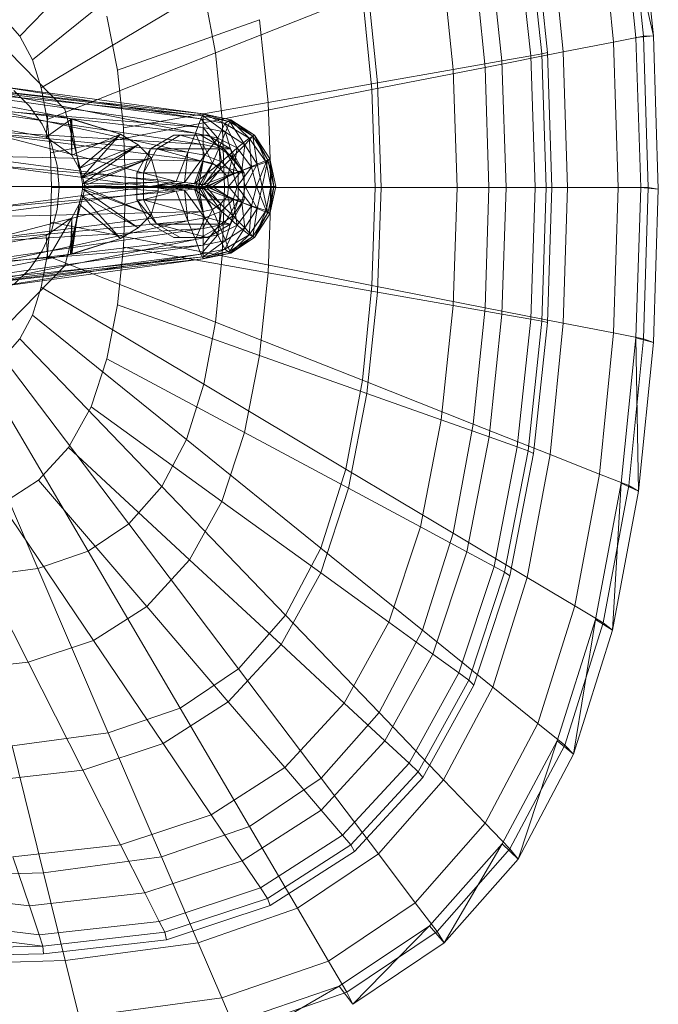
# Model space of a CAD drawing. Header units: metres. Extents: x 397.7 to 427.5, y 12.7 to 28.4.
# Tile 31 of 72: x 404.6 to 404.732, y 26.368 to 26.572. Entities that reach past the tile are written whole.
import ezdxf

# ---------------------------------------------------------------- set-up
doc = ezdxf.new("R2010")
doc.units = ezdxf.units.M
doc.layers.add('02_MOBILIARIO', color=7, linetype='Continuous', lineweight=18)
doc.layers.add('A-DETL-____-MBND', color=7, linetype='Continuous', lineweight=18)

# ---------------------------------------------------------------- blocks, each defined once
blk = doc.blocks.new('Family - Rentamans P3-156598-06_CLI_AIGUA_P3')
at = {"layer": 'A-DETL-____-MBND', "color": 253, "true_color": 0xaaaaaa}
for p, q in [((0.26398, 0.21415), (0.26089, 0.24493)), ((0.16218, 0.24466), (0.13282, 0.21409)), ((0.26035, 0.21386), (0.2573, 0.24402)), ((0.26398, 0.21415), (0.2573, 0.24402)), ((0.26192, 0.2141), (0.25887, 0.24449)), ((0.25575, 0.21289), (0.25282, 0.2421)), ((0.23806, 0.23729), (0.24088, 0.21045)), ((0.23919, 0.23784), (0.24205, 0.21072)), ((0.24532, 0.21083), (0.24258, 0.23805)), ((0.16731, 0.23496), (0.13541, 0.20918)), ((0.2358, 0.23649), (0.23859, 0.21004)), ((0.22995, 0.23441), (0.23263, 0.20898)), ((0.22004, 0.23089), (0.22254, 0.20719)), ((0.22913, 0.20764), (0.2267, 0.23178)), ((0.20468, 0.22542), (0.20689, 0.20442)), ((0.17092, 0.2235), (0.13724, 0.20338)), ((0.17092, 0.2235), (0.1733, 0.21066)), ((0.20373, 0.22269), (0.1733, 0.21066)), ((0.20373, 0.22269), (0.2057, 0.20303)), ((0.15084, 0.21822), (0.15302, 0.20705)), ((0.12937, 0.21801), (0.13282, 0.21409)), ((0.15302, 0.20705), (0.18245, 0.21752)), ((0.18245, 0.21752), (0.18425, 0.2004)), ((0.26398, 0.21415), (0.26035, 0.21386)), ((0.26192, 0.2141), (0.26398, 0.21415)), ((0.265, 0.1824), (0.26398, 0.21415)), ((0.13282, 0.21409), (0.13541, 0.20918)), ((0.24532, 0.21083), (0.25575, 0.21289)), ((0.25576, 0.21288), (0.26192, 0.2141)), ((0.25672, 0.18276), (0.25576, 0.21288)), ((0.26136, 0.18276), (0.26035, 0.21386)), ((0.26293, 0.18276), (0.26192, 0.2141)), ((0.13052, 0.21088), (0.1421, 0.19899)), ((0.1421, 0.19899), (0.13052, 0.21088)), ((0.1733, 0.21066), (0.13844, 0.19688)), ((0.1733, 0.21066), (0.17468, 0.19692)), ((0.22913, 0.20764), (0.24532, 0.21083)), ((0.23859, 0.21004), (0.24088, 0.21045)), ((0.24088, 0.21045), (0.24205, 0.21072)), ((0.24088, 0.21045), (0.24181, 0.18276)), ((0.24205, 0.21072), (0.24299, 0.18276)), ((0.24622, 0.18276), (0.24532, 0.21083)), ((0.13541, 0.20918), (0.13724, 0.20338)), ((0.22254, 0.20719), (0.23263, 0.20898)), ((0.23263, 0.20898), (0.23859, 0.21004)), ((0.23263, 0.20898), (0.23351, 0.18276)), ((0.23859, 0.21004), (0.2395, 0.18276)), ((0.08657, 0.20799), (0.13857, 0.19799)), ((0.08657, 0.20799), (0.13857, 0.19799)), ((0.15302, 0.20705), (0.15427, 0.19509)), ((0.2057, 0.20303), (0.22913, 0.20764)), ((0.20689, 0.20442), (0.22254, 0.20719)), ((0.22254, 0.20719), (0.22336, 0.18276)), ((0.22993, 0.18276), (0.22913, 0.20764)), ((0.11077, 0.20469), (0.17077, 0.19759)), ((0.11077, 0.20469), (0.17077, 0.19799)), ((0.17077, 0.19799), (0.11077, 0.20469)), ((0.12677, 0.20399), (0.17077, 0.19799)), ((0.12677, 0.20399), (0.17027, 0.19699)), ((0.18425, 0.2004), (0.20689, 0.20442)), ((0.20689, 0.20442), (0.20762, 0.18276)), ((0.13827, 0.19319), (0.08227, 0.20349)), ((0.13827, 0.19319), (0.08227, 0.20349)), ((0.11377, 0.20329), (0.17077, 0.19519)), ((0.17077, 0.19759), (0.11377, 0.20329)), ((0.12677, 0.20259), (0.17027, 0.19699)), ((0.16917, 0.19399), (0.12677, 0.20259)), ((0.13157, 0.20287), (0.13481, 0.19963)), ((0.13157, 0.20287), (0.13481, 0.19963)), ((0.13724, 0.20338), (0.13844, 0.19688)), ((0.2057, 0.20303), (0.17468, 0.19693)), ((0.2057, 0.20303), (0.20635, 0.18276)), ((0.18425, 0.2004), (0.15428, 0.19509)), ((0.18425, 0.2004), (0.18485, 0.18276)), ((0.11777, 0.19949), (0.17077, 0.19169)), ((0.11777, 0.19949), (0.17077, 0.19519)), ((0.12677, 0.19899), (0.16917, 0.19399)), ((0.16757, 0.19009), (0.12677, 0.19899)), ((0.13481, 0.19963), (0.13743, 0.19588)), ((0.13481, 0.19963), (0.13743, 0.19588)), ((0.13857, 0.19799), (0.13827, 0.19319)), ((0.14327, 0.19699), (0.13857, 0.19799)), ((0.13857, 0.19799), (0.14357, 0.19699)), ((0.14327, 0.19699), (0.13857, 0.19799)), ((0.1421, 0.19899), (0.14634, 0.18276)), ((0.14634, 0.18276), (0.1421, 0.19899)), ((0.17027, 0.19699), (0.17077, 0.19799)), ((0.17077, 0.19799), (0.17077, 0.19759)), ((0.17077, 0.19799), (0.17627, 0.19639)), ((0.17077, 0.19799), (0.17637, 0.19679)), ((0.17637, 0.19679), (0.17077, 0.19799)), ((0.17077, 0.19799), (0.17647, 0.19679)), ((0.17527, 0.19599), (0.17077, 0.19799)), ((0.13743, 0.19588), (0.13937, 0.19174)), ((0.13743, 0.19588), (0.13937, 0.19174)), ((0.14357, 0.19699), (0.13827, 0.19319)), ((0.13844, 0.19688), (0.13914, 0.18993)), ((0.17468, 0.19692), (0.13914, 0.18993)), ((0.14327, 0.19699), (0.14357, 0.19699)), ((0.15367, 0.19379), (0.14327, 0.19699)), ((0.14507, 0.18669), (0.14327, 0.19699)), ((0.14357, 0.18949), (0.14327, 0.19699)), ((0.15367, 0.19379), (0.14357, 0.19699)), ((0.14357, 0.19699), (0.15367, 0.19379)), ((0.14357, 0.19699), (0.14357, 0.18949)), ((0.16917, 0.19399), (0.17027, 0.19699)), ((0.17027, 0.19699), (0.17527, 0.19599)), ((0.17027, 0.19699), (0.17377, 0.19299)), ((0.17077, 0.19759), (0.17077, 0.19519)), ((0.17077, 0.19759), (0.17537, 0.19419)), ((0.17627, 0.19639), (0.17077, 0.19759)), ((0.17377, 0.19299), (0.17527, 0.19599)), ((0.17468, 0.19692), (0.17514, 0.18276)), ((0.17527, 0.19599), (0.17637, 0.19679)), ((0.17527, 0.19599), (0.18027, 0.19299)), ((0.17777, 0.19099), (0.17527, 0.19599)), ((0.17627, 0.19639), (0.17537, 0.19419)), ((0.17647, 0.19679), (0.17627, 0.19639)), ((0.17627, 0.19639), (0.17937, 0.19159)), ((0.18107, 0.19339), (0.17627, 0.19639)), ((0.17637, 0.19679), (0.17647, 0.19679)), ((0.17637, 0.19679), (0.18137, 0.19359)), ((0.18027, 0.19299), (0.17637, 0.19679)), ((0.17647, 0.19679), (0.18107, 0.19339)), ((0.18137, 0.19359), (0.17647, 0.19679)), ((0.17647, 0.19679), (0.18137, 0.19359)), ((0.17077, 0.19169), (0.11947, 0.19479)), ((0.11947, 0.19479), (0.17077, 0.18819)), ((0.12677, 0.19399), (0.16757, 0.19009)), ((0.16517, 0.18399), (0.12677, 0.19399)), ((0.15367, 0.19379), (0.14357, 0.18949)), ((0.15367, 0.19379), (0.14507, 0.18669)), ((0.14507, 0.18669), (0.15367, 0.19379)), ((0.14557, 0.18479), (0.15367, 0.19379)), ((0.15367, 0.19379), (0.15727, 0.19159)), ((0.15727, 0.19159), (0.15367, 0.19379)), ((0.15428, 0.19509), (0.15469, 0.18276)), ((0.16757, 0.19009), (0.16917, 0.19399)), ((0.16917, 0.19399), (0.17377, 0.19299)), ((0.17107, 0.18949), (0.16917, 0.19399)), ((0.17077, 0.19519), (0.17077, 0.19169)), ((0.17077, 0.19519), (0.17407, 0.19099)), ((0.17077, 0.19519), (0.17537, 0.19419)), ((0.17537, 0.19419), (0.17407, 0.19099)), ((0.17537, 0.19419), (0.17687, 0.18909)), ((0.17537, 0.19419), (0.17937, 0.19159)), ((0.13827, 0.19319), (0.14357, 0.18949)), ((0.13827, 0.19319), (0.14357, 0.18949)), ((0.13937, 0.19174), (0.14055, 0.18732)), ((0.13937, 0.19174), (0.14055, 0.18732)), ((0.16465, 0.19359), (0.15986, 0.19079)), ((0.16119, 0.19079), (0.16599, 0.19359)), ((0.16599, 0.19359), (0.16465, 0.19359)), ((0.17028, 0.19359), (0.16465, 0.19359)), ((0.17644, 0.19079), (0.16599, 0.19359)), ((0.16599, 0.19359), (0.17163, 0.19359)), ((0.17163, 0.19359), (0.17028, 0.19359)), ((0.17509, 0.19079), (0.17028, 0.19359)), ((0.17107, 0.18949), (0.17377, 0.19299)), ((0.17644, 0.19079), (0.17163, 0.19359)), ((0.17377, 0.19299), (0.17777, 0.19099)), ((0.17377, 0.19299), (0.17457, 0.18809)), ((0.17777, 0.19099), (0.18027, 0.19299)), ((0.18107, 0.19339), (0.17937, 0.19159)), ((0.18027, 0.19299), (0.18137, 0.19359)), ((0.18027, 0.19299), (0.18377, 0.18799)), ((0.18077, 0.18699), (0.18027, 0.19299)), ((0.18137, 0.19359), (0.18107, 0.19339)), ((0.18107, 0.19339), (0.18197, 0.18759)), ((0.18417, 0.18849), (0.18107, 0.19339)), ((0.18137, 0.19359), (0.18417, 0.18849)), ((0.18137, 0.19359), (0.18457, 0.18869)), ((0.18457, 0.18869), (0.18137, 0.19359)), ((0.18377, 0.18799), (0.18137, 0.19359)), ((0.13914, 0.18993), (0.13937, 0.18276)), ((0.15727, 0.19159), (0.14507, 0.18669)), ((0.15727, 0.19159), (0.14557, 0.18479)), ((0.14557, 0.18479), (0.15727, 0.19159)), ((0.14577, 0.18349), (0.15727, 0.19159)), ((0.15986, 0.19079), (0.15705, 0.18579)), ((0.15727, 0.19159), (0.15997, 0.18889)), ((0.15997, 0.18889), (0.15727, 0.19159)), ((0.15986, 0.19079), (0.15837, 0.18579)), ((0.15837, 0.18579), (0.16119, 0.19079)), ((0.15986, 0.19079), (0.16119, 0.19079)), ((0.16119, 0.19079), (0.17644, 0.19079)), ((0.17925, 0.18579), (0.16119, 0.19079)), ((0.16517, 0.18399), (0.16757, 0.19009)), ((0.16687, 0.18379), (0.16757, 0.19009)), ((0.16757, 0.19009), (0.17107, 0.18949)), ((0.17077, 0.19169), (0.17077, 0.18819)), ((0.17407, 0.19099), (0.17077, 0.19169)), ((0.17077, 0.19169), (0.17267, 0.18779)), ((0.17407, 0.19099), (0.17267, 0.18779)), ((0.17687, 0.18909), (0.17407, 0.19099)), ((0.17407, 0.19099), (0.17437, 0.18659)), ((0.17457, 0.18809), (0.17777, 0.19099)), ((0.17644, 0.19079), (0.17509, 0.19079)), ((0.17925, 0.18579), (0.17509, 0.19079)), ((0.178, 0.18579), (0.17509, 0.19079)), ((0.17925, 0.18579), (0.17644, 0.19079)), ((0.17937, 0.19159), (0.17687, 0.18909)), ((0.17697, 0.18569), (0.17777, 0.19099)), ((0.17777, 0.19099), (0.18077, 0.18699)), ((0.17937, 0.19159), (0.17877, 0.18629)), ((0.17937, 0.19159), (0.18197, 0.18759)), ((0.17077, 0.18819), (0.12097, 0.18939)), ((0.12097, 0.18939), (0.16927, 0.18299)), ((0.14357, 0.18949), (0.14507, 0.18669)), ((0.14357, 0.18949), (0.14507, 0.18669)), ((0.15997, 0.18889), (0.14557, 0.18479)), ((0.15997, 0.18889), (0.14577, 0.18349)), ((0.14577, 0.18299), (0.15997, 0.18889)), ((0.14577, 0.18349), (0.15997, 0.18889)), ((0.15997, 0.18889), (0.16147, 0.18389)), ((0.16147, 0.18389), (0.15997, 0.18889)), ((0.16687, 0.18379), (0.17107, 0.18949)), ((0.16897, 0.18359), (0.17107, 0.18949)), ((0.16897, 0.18359), (0.17457, 0.18809)), ((0.17077, 0.18819), (0.16927, 0.18299)), ((0.17077, 0.18819), (0.16977, 0.18299)), ((0.17267, 0.18779), (0.16977, 0.18299)), ((0.17267, 0.18779), (0.17037, 0.18299)), ((0.17267, 0.18779), (0.17077, 0.18819)), ((0.17457, 0.18809), (0.17097, 0.18339)), ((0.17107, 0.18949), (0.17457, 0.18809)), ((0.17437, 0.18659), (0.17267, 0.18779)), ((0.17687, 0.18909), (0.17437, 0.18659)), ((0.17457, 0.18809), (0.17697, 0.18569)), ((0.17687, 0.18909), (0.17577, 0.18499)), ((0.17877, 0.18629), (0.17687, 0.18909)), ((0.18077, 0.18699), (0.18377, 0.18799)), ((0.18177, 0.18299), (0.18377, 0.18799)), ((0.18417, 0.18849), (0.18197, 0.18759)), ((0.18417, 0.18849), (0.18297, 0.18299)), ((0.18377, 0.18799), (0.18457, 0.18869)), ((0.18377, 0.18799), (0.18477, 0.18299)), ((0.18457, 0.18869), (0.18417, 0.18849)), ((0.18537, 0.18299), (0.18417, 0.18849)), ((0.18457, 0.18869), (0.18577, 0.18299)), ((0.18577, 0.18299), (0.18457, 0.18869)), ((0.18457, 0.18869), (0.18537, 0.18299)), ((0.18457, 0.18869), (0.18477, 0.18299)), ((0.12677, 0.18739), (0.16517, 0.18399)), ((0.15977, 0.18299), (0.12677, 0.18739)), ((0.14055, 0.18732), (0.14095, 0.18276)), ((0.14055, 0.18732), (0.14095, 0.18276)), ((0.14507, 0.18669), (0.14557, 0.18479)), ((0.14507, 0.18669), (0.14557, 0.18479)), ((0.15705, 0.18579), (0.15837, 0.18579)), ((0.15705, 0.18579), (0.15705, 0.18019)), ((0.15837, 0.18579), (0.17925, 0.18579)), ((0.15837, 0.18019), (0.15837, 0.18579)), ((0.17437, 0.18659), (0.17037, 0.18299)), ((0.17097, 0.18339), (0.17697, 0.18569)), ((0.17437, 0.18659), (0.17137, 0.18299)), ((0.17177, 0.18299), (0.17697, 0.18569)), ((0.17577, 0.18499), (0.17437, 0.18659)), ((0.17877, 0.18629), (0.17577, 0.18499)), ((0.17877, 0.18629), (0.17597, 0.18299)), ((0.17697, 0.18569), (0.18077, 0.18699)), ((0.17697, 0.18569), (0.17777, 0.18299)), ((0.17777, 0.18299), (0.18077, 0.18699)), ((0.178, 0.18019), (0.178, 0.18579)), ((0.178, 0.18579), (0.17925, 0.18579)), ((0.18197, 0.18759), (0.17877, 0.18629)), ((0.17947, 0.18299), (0.17877, 0.18629)), ((0.17925, 0.18019), (0.17925, 0.18579)), ((0.18197, 0.18759), (0.17947, 0.18299)), ((0.18077, 0.18699), (0.18177, 0.18299)), ((0.18197, 0.18759), (0.18297, 0.18299)), ((0.14557, 0.18479), (0.14577, 0.18349)), ((0.14557, 0.18479), (0.14577, 0.18349)), ((0.16147, 0.18389), (0.14577, 0.18349)), ((0.14577, 0.18299), (0.16147, 0.18389)), ((0.15977, 0.18299), (0.16517, 0.18399)), ((0.16077, 0.18299), (0.16517, 0.18399)), ((0.16077, 0.18299), (0.16687, 0.18379)), ((0.16147, 0.18209), (0.16147, 0.18389)), ((0.16147, 0.18389), (0.16147, 0.18209)), ((0.16377, 0.18299), (0.16687, 0.18379)), ((0.16377, 0.18299), (0.16897, 0.18359)), ((0.16477, 0.18299), (0.16897, 0.18359)), ((0.16517, 0.18399), (0.16687, 0.18379)), ((0.16687, 0.18379), (0.16897, 0.18359)), ((0.16897, 0.18359), (0.17097, 0.18339)), ((0.17577, 0.18499), (0.17137, 0.18299)), ((0.17577, 0.18499), (0.17267, 0.18299)), ((0.17597, 0.18299), (0.17577, 0.18499)), ((0.16927, 0.18299), (0.12097, 0.17659)), ((0.16927, 0.18299), (0.12177, 0.18299)), ((0.12677, 0.17859), (0.15977, 0.18299)), ((0.12677, 0.17859), (0.16517, 0.18199)), ((0.12677, 0.17199), (0.16517, 0.18199)), ((0.12687, 0.18299), (0.15977, 0.18299)), ((0.13937, 0.18276), (0.13914, 0.17559)), ((0.17514, 0.18276), (0.13937, 0.18276)), ((0.14095, 0.18276), (0.14055, 0.1782)), ((0.14095, 0.18276), (0.14055, 0.1782)), ((0.14634, 0.18276), (0.1421, 0.16652)), ((0.1421, 0.16652), (0.14634, 0.18276)), ((0.14557, 0.18119), (0.14577, 0.18249)), ((0.14577, 0.18249), (0.14557, 0.18119)), ((0.14577, 0.18349), (0.14577, 0.18299)), ((0.14577, 0.18349), (0.14577, 0.18299)), ((0.14577, 0.18299), (0.16147, 0.18209)), ((0.16147, 0.18209), (0.14577, 0.18299)), ((0.14577, 0.18249), (0.14577, 0.18299)), ((0.14577, 0.18299), (0.14577, 0.18249)), ((0.14577, 0.18299), (0.15997, 0.17709)), ((0.15997, 0.17709), (0.14577, 0.18299)), ((0.15997, 0.17709), (0.14577, 0.18249)), ((0.14577, 0.18249), (0.15997, 0.17709)), ((0.14577, 0.18249), (0.15727, 0.17439)), ((0.15727, 0.17439), (0.14577, 0.18249)), ((0.15469, 0.18276), (0.15428, 0.17043)), ((0.18485, 0.18276), (0.15469, 0.18276)), ((0.15977, 0.18299), (0.16077, 0.18299)), ((0.16517, 0.18199), (0.15977, 0.18299)), ((0.15997, 0.17709), (0.16147, 0.18209)), ((0.16147, 0.18209), (0.15997, 0.17709)), ((0.16517, 0.18199), (0.16077, 0.18299)), ((0.16077, 0.18299), (0.16377, 0.18299)), ((0.16687, 0.18219), (0.16077, 0.18299)), ((0.16687, 0.18219), (0.16377, 0.18299)), ((0.16377, 0.18299), (0.16477, 0.18299)), ((0.16897, 0.18239), (0.16377, 0.18299)), ((0.16477, 0.18299), (0.17097, 0.18339)), ((0.16897, 0.18239), (0.16477, 0.18299)), ((0.16477, 0.18299), (0.17177, 0.18299)), ((0.17097, 0.18259), (0.16477, 0.18299)), ((0.16517, 0.18199), (0.16687, 0.18219)), ((0.16757, 0.17589), (0.16517, 0.18199)), ((0.16687, 0.18219), (0.16897, 0.18239)), ((0.16757, 0.17589), (0.16687, 0.18219)), ((0.17107, 0.17649), (0.16687, 0.18219)), ((0.16897, 0.18239), (0.17097, 0.18259)), ((0.17107, 0.17649), (0.16897, 0.18239)), ((0.17457, 0.17789), (0.16897, 0.18239)), ((0.16977, 0.18299), (0.16927, 0.18299)), ((0.16927, 0.18299), (0.17077, 0.17779)), ((0.16977, 0.18299), (0.17077, 0.17779)), ((0.17037, 0.18299), (0.16977, 0.18299)), ((0.16977, 0.18299), (0.17267, 0.17819)), ((0.17037, 0.18299), (0.17267, 0.17819)), ((0.17137, 0.18299), (0.17037, 0.18299)), ((0.17037, 0.18299), (0.17437, 0.17939)), ((0.17097, 0.18339), (0.17177, 0.18299)), ((0.17097, 0.18259), (0.17177, 0.18299)), ((0.17097, 0.18259), (0.17697, 0.18029)), ((0.17457, 0.17789), (0.17097, 0.18259)), ((0.17137, 0.18299), (0.17437, 0.17939)), ((0.17267, 0.18299), (0.17137, 0.18299)), ((0.17137, 0.18299), (0.17577, 0.18099)), ((0.17177, 0.18299), (0.17777, 0.18299)), ((0.17177, 0.18299), (0.17697, 0.18029)), ((0.17597, 0.18299), (0.17267, 0.18299)), ((0.17267, 0.18299), (0.17577, 0.18099)), ((0.17514, 0.18276), (0.17468, 0.16859)), ((0.20635, 0.18276), (0.17514, 0.18276)), ((0.17597, 0.18299), (0.17577, 0.18099)), ((0.17947, 0.18299), (0.17597, 0.18299)), ((0.17877, 0.17969), (0.17597, 0.18299)), ((0.17697, 0.18029), (0.17777, 0.18299)), ((0.17777, 0.18299), (0.18177, 0.18299)), ((0.17777, 0.18299), (0.18077, 0.17899)), ((0.17947, 0.18299), (0.17877, 0.17969)), ((0.18297, 0.18299), (0.17947, 0.18299)), ((0.18197, 0.17839), (0.17947, 0.18299)), ((0.18077, 0.17899), (0.18177, 0.18299)), ((0.18177, 0.18299), (0.18477, 0.18299)), ((0.18177, 0.18299), (0.18377, 0.17799)), ((0.18297, 0.18299), (0.18197, 0.17839)), ((0.18537, 0.18299), (0.18297, 0.18299)), ((0.18297, 0.18299), (0.18417, 0.17749)), ((0.18477, 0.18299), (0.18377, 0.17799)), ((0.18537, 0.18299), (0.18417, 0.17749)), ((0.18485, 0.18276), (0.18425, 0.16511)), ((0.18457, 0.17729), (0.18577, 0.18299)), ((0.18577, 0.18299), (0.18457, 0.17729)), ((0.18457, 0.17729), (0.18537, 0.18299)), ((0.18477, 0.18299), (0.18457, 0.17729)), ((0.18477, 0.18299), (0.18577, 0.18299)), ((0.20762, 0.18276), (0.18485, 0.18276)), ((0.18577, 0.18299), (0.18537, 0.18299)), ((0.20635, 0.18276), (0.2057, 0.16248)), ((0.20635, 0.18276), (0.22993, 0.18276)), ((0.20762, 0.18276), (0.20689, 0.1611)), ((0.20762, 0.18276), (0.22336, 0.18276)), ((0.22336, 0.18276), (0.22254, 0.15832)), ((0.22336, 0.18276), (0.23351, 0.18276)), ((0.22913, 0.15787), (0.22993, 0.18276)), ((0.22993, 0.18276), (0.24622, 0.18276)), ((0.23351, 0.18276), (0.23262, 0.15653)), ((0.23351, 0.18276), (0.2395, 0.18276)), ((0.2395, 0.18276), (0.23859, 0.15548)), ((0.2395, 0.18276), (0.24181, 0.18276)), ((0.24181, 0.18276), (0.24088, 0.15507)), ((0.24181, 0.18276), (0.24299, 0.18276)), ((0.24299, 0.18276), (0.24205, 0.15479)), ((0.24532, 0.15469), (0.24622, 0.18276)), ((0.24622, 0.18276), (0.25672, 0.18276)), ((0.25576, 0.15263), (0.25672, 0.18276)), ((0.25672, 0.18276), (0.26293, 0.18276)), ((0.26035, 0.15166), (0.26136, 0.18276)), ((0.265, 0.1824), (0.26136, 0.18276)), ((0.26192, 0.15141), (0.26293, 0.18276)), ((0.26293, 0.18276), (0.265, 0.1824)), ((0.26398, 0.15065), (0.265, 0.1824)), ((0.14507, 0.17929), (0.14557, 0.18119)), ((0.14557, 0.18119), (0.14507, 0.17929)), ((0.15727, 0.17439), (0.14557, 0.18119)), ((0.14557, 0.18119), (0.15727, 0.17439)), ((0.14557, 0.18119), (0.15367, 0.17219)), ((0.15367, 0.17219), (0.14557, 0.18119)), ((0.15705, 0.18019), (0.15837, 0.18019)), ((0.15705, 0.18019), (0.16119, 0.17519)), ((0.15705, 0.18019), (0.15986, 0.17519)), ((0.15837, 0.18019), (0.17925, 0.18019)), ((0.16119, 0.17519), (0.15837, 0.18019)), ((0.15837, 0.18019), (0.17644, 0.17519)), ((0.17577, 0.18099), (0.17437, 0.17939)), ((0.17457, 0.17789), (0.17697, 0.18029)), ((0.17509, 0.17519), (0.178, 0.18019)), ((0.17577, 0.18099), (0.17687, 0.17689)), ((0.17577, 0.18099), (0.17877, 0.17969)), ((0.17644, 0.17519), (0.17925, 0.18019)), ((0.17644, 0.17519), (0.178, 0.18019)), ((0.17877, 0.17969), (0.17687, 0.17689)), ((0.17697, 0.18029), (0.18077, 0.17899)), ((0.17697, 0.18029), (0.17777, 0.17499)), ((0.17925, 0.18019), (0.178, 0.18019)), ((0.18197, 0.17839), (0.17877, 0.17969)), ((0.17877, 0.17969), (0.17937, 0.17439)), ((0.17077, 0.17779), (0.11947, 0.17119)), ((0.17077, 0.17779), (0.12097, 0.17659)), ((0.14055, 0.1782), (0.13937, 0.17378)), ((0.14055, 0.1782), (0.13937, 0.17378)), ((0.14327, 0.16899), (0.14507, 0.17929)), ((0.14357, 0.17649), (0.14507, 0.17929)), ((0.14507, 0.17929), (0.14357, 0.17649)), ((0.14507, 0.17929), (0.14357, 0.16899)), ((0.15367, 0.17219), (0.14507, 0.17929)), ((0.14507, 0.17929), (0.15367, 0.17219)), ((0.17267, 0.17819), (0.17077, 0.17779)), ((0.17267, 0.17819), (0.17077, 0.17429)), ((0.17077, 0.17779), (0.17077, 0.17429)), ((0.17457, 0.17789), (0.17107, 0.17649)), ((0.17437, 0.17939), (0.17267, 0.17819)), ((0.17267, 0.17819), (0.17407, 0.17499)), ((0.17457, 0.17789), (0.17377, 0.17299)), ((0.17437, 0.17939), (0.17407, 0.17499)), ((0.17437, 0.17939), (0.17687, 0.17689)), ((0.17777, 0.17499), (0.17457, 0.17789)), ((0.17777, 0.17499), (0.18077, 0.17899)), ((0.18197, 0.17839), (0.17937, 0.17439)), ((0.18077, 0.17899), (0.18027, 0.17299)), ((0.18377, 0.17799), (0.18027, 0.17299)), ((0.18077, 0.17899), (0.18377, 0.17799)), ((0.18107, 0.17259), (0.18197, 0.17839)), ((0.18417, 0.17749), (0.18107, 0.17259)), ((0.18377, 0.17799), (0.18137, 0.17239)), ((0.18417, 0.17749), (0.18137, 0.17239)), ((0.18417, 0.17749), (0.18197, 0.17839)), ((0.18377, 0.17799), (0.18457, 0.17729)), ((0.18457, 0.17729), (0.18417, 0.17749)), ((0.12677, 0.17199), (0.16757, 0.17589)), ((0.12677, 0.16699), (0.16757, 0.17589)), ((0.13827, 0.17279), (0.14357, 0.17649)), ((0.14357, 0.17649), (0.13827, 0.17279)), ((0.13914, 0.17559), (0.13844, 0.16864)), ((0.13857, 0.16799), (0.14357, 0.17649)), ((0.17468, 0.16859), (0.13914, 0.17559)), ((0.14327, 0.16899), (0.14357, 0.17649)), ((0.14357, 0.17649), (0.14357, 0.16899)), ((0.15727, 0.17439), (0.15997, 0.17709)), ((0.15997, 0.17709), (0.15727, 0.17439)), ((0.16757, 0.17589), (0.17107, 0.17649)), ((0.16917, 0.17199), (0.16757, 0.17589)), ((0.17107, 0.17649), (0.16917, 0.17199)), ((0.17377, 0.17299), (0.17107, 0.17649)), ((0.17687, 0.17689), (0.17407, 0.17499)), ((0.17687, 0.17689), (0.17537, 0.17179)), ((0.17687, 0.17689), (0.17937, 0.17439)), ((0.18137, 0.17239), (0.18457, 0.17729)), ((0.18457, 0.17729), (0.18137, 0.17239)), ((0.17077, 0.17429), (0.11777, 0.16649)), ((0.17077, 0.17429), (0.11947, 0.17119)), ((0.13937, 0.17378), (0.13743, 0.16963)), ((0.13937, 0.17378), (0.13743, 0.16963)), ((0.15367, 0.17219), (0.15727, 0.17439)), ((0.15727, 0.17439), (0.15367, 0.17219)), ((0.15986, 0.17519), (0.16119, 0.17519)), ((0.15986, 0.17519), (0.16465, 0.17239)), ((0.16119, 0.17519), (0.17644, 0.17519)), ((0.16599, 0.17239), (0.16119, 0.17519)), ((0.16119, 0.17519), (0.17163, 0.17239)), ((0.17028, 0.17239), (0.17509, 0.17519)), ((0.17407, 0.17499), (0.17077, 0.17429)), ((0.17407, 0.17499), (0.17077, 0.17079)), ((0.17077, 0.17429), (0.17077, 0.17079)), ((0.17163, 0.17239), (0.17644, 0.17519)), ((0.17777, 0.17499), (0.17377, 0.17299)), ((0.17407, 0.17499), (0.17537, 0.17179)), ((0.17644, 0.17519), (0.17509, 0.17519)), ((0.17527, 0.16999), (0.17777, 0.17499)), ((0.17937, 0.17439), (0.17537, 0.17179)), ((0.17937, 0.17439), (0.17627, 0.16959)), ((0.18027, 0.17299), (0.17777, 0.17499)), ((0.17937, 0.17439), (0.18107, 0.17259)), ((0.08227, 0.16249), (0.13827, 0.17279)), ((0.08227, 0.16249), (0.13827, 0.17279)), ((0.16917, 0.17199), (0.12677, 0.16339)), ((0.16917, 0.17199), (0.12677, 0.16699)), ((0.13827, 0.17279), (0.13857, 0.16799)), ((0.14327, 0.16899), (0.15367, 0.17219)), ((0.15367, 0.17219), (0.14357, 0.16899)), ((0.14357, 0.16899), (0.15367, 0.17219)), ((0.16465, 0.17239), (0.16599, 0.17239)), ((0.16465, 0.17239), (0.17028, 0.17239)), ((0.17163, 0.17239), (0.16599, 0.17239)), ((0.17377, 0.17299), (0.16917, 0.17199)), ((0.17027, 0.16899), (0.16917, 0.17199)), ((0.17377, 0.17299), (0.17027, 0.16899)), ((0.17028, 0.17239), (0.17163, 0.17239)), ((0.17537, 0.17179), (0.17077, 0.17079)), ((0.17537, 0.17179), (0.17077, 0.16839)), ((0.17527, 0.16999), (0.17377, 0.17299)), ((0.18027, 0.17299), (0.17527, 0.16999)), ((0.17537, 0.17179), (0.17627, 0.16959)), ((0.18107, 0.17259), (0.17627, 0.16959)), ((0.18027, 0.17299), (0.17637, 0.16919)), ((0.18137, 0.17239), (0.17637, 0.16919)), ((0.18107, 0.17259), (0.17647, 0.16919)), ((0.18137, 0.17239), (0.17647, 0.16919)), ((0.17647, 0.16919), (0.18137, 0.17239)), ((0.18137, 0.17239), (0.18027, 0.17299)), ((0.18137, 0.17239), (0.18107, 0.17259)), ((0.17077, 0.17079), (0.11377, 0.16269)), ((0.17077, 0.17079), (0.11777, 0.16649)), ((0.13743, 0.16963), (0.13481, 0.16588)), ((0.13743, 0.16963), (0.13481, 0.16588)), ((0.15428, 0.17043), (0.15302, 0.15847)), ((0.18425, 0.16511), (0.15428, 0.17043)), ((0.17527, 0.16999), (0.17027, 0.16899)), ((0.17077, 0.17079), (0.17077, 0.16839)), ((0.17077, 0.16799), (0.17527, 0.16999)), ((0.17627, 0.16959), (0.17077, 0.16839)), ((0.17627, 0.16959), (0.17077, 0.16799)), ((0.17637, 0.16919), (0.17527, 0.16999)), ((0.17627, 0.16959), (0.17647, 0.16919)), ((0.13857, 0.16799), (0.08657, 0.15799)), ((0.08657, 0.15799), (0.13857, 0.16799)), ((0.17077, 0.16839), (0.11077, 0.16129)), ((0.17077, 0.16799), (0.11077, 0.16129)), ((0.17077, 0.16799), (0.11077, 0.16129)), ((0.17077, 0.16839), (0.11377, 0.16269)), ((0.17027, 0.16899), (0.12677, 0.16199)), ((0.17027, 0.16899), (0.12677, 0.16339)), ((0.17077, 0.16799), (0.12677, 0.16199)), ((0.13844, 0.16864), (0.13724, 0.16214)), ((0.1733, 0.15485), (0.13844, 0.16864)), ((0.13857, 0.16799), (0.14327, 0.16899)), ((0.14357, 0.16899), (0.13857, 0.16799)), ((0.13857, 0.16799), (0.14357, 0.16899)), ((0.14357, 0.16899), (0.14327, 0.16899)), ((0.17077, 0.16799), (0.17027, 0.16899)), ((0.17647, 0.16919), (0.17077, 0.16799)), ((0.17647, 0.16919), (0.17077, 0.16799)), ((0.17637, 0.16919), (0.17077, 0.16799)), ((0.17077, 0.16839), (0.17077, 0.16799)), ((0.17468, 0.16859), (0.1733, 0.15486)), ((0.2057, 0.16248), (0.17468, 0.16859)), ((0.17647, 0.16919), (0.17637, 0.16919)), ((0.1421, 0.16652), (0.13052, 0.15464)), ((0.13052, 0.15464), (0.1421, 0.16652)), ((0.13481, 0.16588), (0.13157, 0.16265)), ((0.13481, 0.16588), (0.13157, 0.16265)), ((0.18425, 0.16511), (0.18245, 0.148)), ((0.20689, 0.1611), (0.18425, 0.16511)), ((0.13724, 0.16214), (0.13541, 0.15634)), ((0.17092, 0.14201), (0.13724, 0.16214)), ((0.2057, 0.16248), (0.20373, 0.14283)), ((0.2057, 0.16248), (0.22913, 0.15787)), ((0.20689, 0.1611), (0.20468, 0.14009)), ((0.22254, 0.15832), (0.20689, 0.1611)), ((0.15302, 0.15847), (0.15084, 0.14729)), ((0.18245, 0.148), (0.15302, 0.15847)), ((0.22254, 0.15832), (0.22004, 0.13463)), ((0.22254, 0.15832), (0.23263, 0.15653)), ((0.2267, 0.13374), (0.22913, 0.15787)), ((0.22913, 0.15787), (0.24532, 0.15469)), ((0.13541, 0.15634), (0.13282, 0.15143)), ((0.16731, 0.13056), (0.13541, 0.15634)), ((0.23263, 0.15653), (0.22995, 0.13111)), ((0.23263, 0.15653), (0.23859, 0.15548)), ((0.23859, 0.15548), (0.2358, 0.12902)), ((0.24088, 0.15507), (0.23806, 0.12822)), ((0.23859, 0.15548), (0.24088, 0.15507)), ((0.24088, 0.15507), (0.24205, 0.15479)), ((0.1733, 0.15486), (0.17092, 0.14201)), ((0.20373, 0.14283), (0.1733, 0.15486)), ((0.24205, 0.15479), (0.23919, 0.12768)), ((0.24258, 0.12746), (0.24532, 0.15469)), ((0.24532, 0.15469), (0.25575, 0.15263)), ((0.13282, 0.15143), (0.12937, 0.14751)), ((0.16218, 0.12086), (0.13282, 0.15143)), ((0.25282, 0.12342), (0.25575, 0.15263)), ((0.25576, 0.15263), (0.26192, 0.15142)), ((0.2573, 0.1215), (0.26035, 0.15166)), ((0.25887, 0.12102), (0.26192, 0.15141)), ((0.26089, 0.11987), (0.26035, 0.15166)), ((0.26035, 0.15166), (0.26398, 0.15065)), ((0.26192, 0.15141), (0.26398, 0.15065)), ((0.26089, 0.11987), (0.26398, 0.15065)), ((0.15537, 0.1131), (0.12937, 0.14751)), ((0.15084, 0.14729), (0.14756, 0.13732)), ((0.17934, 0.13201), (0.15084, 0.14729)), ((0.18245, 0.148), (0.17934, 0.13201)), ((0.20468, 0.14009), (0.18245, 0.148)), ((0.11983, 0.14281), (0.13653, 0.10383)), ((0.14692, 0.10743), (0.12509, 0.14464)), ((0.20373, 0.14283), (0.20031, 0.12445)), ((0.2267, 0.13374), (0.20373, 0.14283)), ((0.17092, 0.14201), (0.16731, 0.13056)), ((0.20031, 0.12445), (0.17092, 0.14201)), ((0.20468, 0.14009), (0.20086, 0.12046)), ((0.22004, 0.13463), (0.20468, 0.14009)), ((0.14756, 0.13732), (0.14288, 0.12888)), ((0.17464, 0.11773), (0.14756, 0.13732)), ((0.22004, 0.13463), (0.21574, 0.11248)), ((0.22995, 0.13111), (0.22004, 0.13463)), ((0.22251, 0.11118), (0.2267, 0.13374)), ((0.24258, 0.12746), (0.2267, 0.13374)), ((0.16731, 0.13056), (0.16218, 0.12086)), ((0.19515, 0.10805), (0.16731, 0.13056)), ((0.17934, 0.13201), (0.17464, 0.11773)), ((0.20086, 0.12046), (0.17934, 0.13201)), ((0.22995, 0.13111), (0.22533, 0.10733)), ((0.22995, 0.13111), (0.2358, 0.12902)), ((0.14288, 0.12888), (0.13667, 0.12213)), ((0.16795, 0.10565), (0.14288, 0.12888)), ((0.2358, 0.12902), (0.23099, 0.1043)), ((0.2358, 0.12902), (0.23806, 0.12822)), ((0.23806, 0.12822), (0.23317, 0.10312)), ((0.23919, 0.12768), (0.23426, 0.10233)), ((0.23785, 0.10202), (0.24258, 0.12746)), ((0.23806, 0.12822), (0.23919, 0.12768)), ((0.25282, 0.12342), (0.24258, 0.12746)), ((0.20031, 0.12445), (0.19515, 0.10805)), ((0.22251, 0.11118), (0.20031, 0.12445)), ((0.24775, 0.09611), (0.25282, 0.12342)), ((0.25887, 0.12102), (0.25282, 0.12342)), ((0.13667, 0.12213), (0.12897, 0.11719)), ((0.13667, 0.12213), (0.15906, 0.09599)), ((0.16218, 0.12086), (0.15537, 0.1131)), ((0.18781, 0.09417), (0.16218, 0.12086)), ((0.20086, 0.12046), (0.19509, 0.10294)), ((0.21574, 0.11248), (0.20086, 0.12046)), ((0.25202, 0.0933), (0.2573, 0.1215)), ((0.25359, 0.09261), (0.25887, 0.12102)), ((0.25554, 0.09109), (0.2573, 0.1215)), ((0.2573, 0.1215), (0.26089, 0.11987)), ((0.26089, 0.11987), (0.25887, 0.12102)), ((0.25554, 0.09109), (0.26089, 0.11987)), ((0.12897, 0.11719), (0.14804, 0.08893)), ((0.17464, 0.11773), (0.16795, 0.10565)), ((0.19509, 0.10294), (0.17464, 0.11773)), ((0.1195, 0.11406), (0.13449, 0.08444)), ((0.15536, 0.1131), (0.14692, 0.10743)), ((0.17806, 0.08308), (0.15536, 0.1131)), ((0.21574, 0.11248), (0.20923, 0.09272)), ((0.22533, 0.10733), (0.21574, 0.11248)), ((0.21618, 0.09106), (0.22251, 0.11118)), ((0.23785, 0.10202), (0.22251, 0.11118)), ((0.14692, 0.10743), (0.13653, 0.10383)), ((0.14692, 0.10743), (0.16597, 0.07496)), ((0.19515, 0.10805), (0.18781, 0.09417)), ((0.21618, 0.09106), (0.19515, 0.10805)), ((0.22533, 0.10733), (0.21834, 0.08613)), ((0.23099, 0.1043), (0.22533, 0.10733)), ((0.16795, 0.10565), (0.15906, 0.09599)), ((0.18688, 0.08811), (0.16795, 0.10565)), ((0.23099, 0.1043), (0.22372, 0.08223)), ((0.23099, 0.10429), (0.23317, 0.10312)), ((0.13653, 0.10383), (0.12264, 0.10196)), ((0.13653, 0.10383), (0.1511, 0.06981)), ((0.19509, 0.10294), (0.18688, 0.08811)), ((0.20923, 0.09272), (0.19509, 0.10294)), ((0.23317, 0.10312), (0.2258, 0.08073)), ((0.23426, 0.10233), (0.22681, 0.07971)), ((0.23071, 0.07931), (0.23785, 0.10202)), ((0.23317, 0.10312), (0.23426, 0.10233)), ((0.24775, 0.09611), (0.23785, 0.10202)), ((0.15906, 0.09599), (0.14804, 0.08893)), ((0.15906, 0.09599), (0.17596, 0.07625)), ((0.24008, 0.07174), (0.24775, 0.09611)), ((0.25359, 0.09261), (0.24775, 0.09611)), ((0.18781, 0.09417), (0.17806, 0.08308)), ((0.20717, 0.07402), (0.18781, 0.09417)), ((0.20923, 0.09272), (0.19996, 0.07599)), ((0.21834, 0.08613), (0.20923, 0.09272)), ((0.24405, 0.06815), (0.25202, 0.0933)), ((0.24562, 0.06727), (0.25359, 0.09261)), ((0.24746, 0.06542), (0.25202, 0.0933)), ((0.25202, 0.0933), (0.25554, 0.09109)), ((0.25554, 0.09109), (0.25359, 0.09261)), ((0.20717, 0.07402), (0.21618, 0.09106)), ((0.23071, 0.07931), (0.21618, 0.09106)), ((0.24746, 0.06542), (0.25554, 0.09109)), ((0.14804, 0.08893), (0.13449, 0.08444)), ((0.14804, 0.08893), (0.16244, 0.06758)), ((0.18688, 0.08811), (0.17596, 0.07625)), ((0.19996, 0.07599), (0.18688, 0.08811)), ((0.21834, 0.08613), (0.20839, 0.06817)), ((0.22372, 0.08223), (0.21834, 0.08613)), ((0.13449, 0.08444), (0.1184, 0.08263)), ((0.13449, 0.08444), (0.14581, 0.06207)), ((0.17806, 0.08308), (0.16597, 0.07496)), ((0.19519, 0.0604), (0.17806, 0.08308)), ((0.22372, 0.08223), (0.21338, 0.06355)), ((0.2258, 0.08073), (0.22372, 0.08223)), ((0.2258, 0.08073), (0.2153, 0.06177)), ((0.22681, 0.07971), (0.21621, 0.06056)), ((0.2258, 0.08073), (0.22681, 0.07971)), ((0.22054, 0.06009), (0.23071, 0.07931)), ((0.24008, 0.07174), (0.23071, 0.07931)), ((0.17596, 0.07625), (0.16244, 0.06758)), ((0.17596, 0.07625), (0.18765, 0.06261)), ((0.19996, 0.07599), (0.18765, 0.06261)), ((0.20839, 0.06817), (0.19996, 0.07599)), ((0.16597, 0.07496), (0.1511, 0.06981)), ((0.16597, 0.07496), (0.18036, 0.05043)), ((0.19519, 0.0604), (0.20717, 0.07402)), ((0.22054, 0.06009), (0.20717, 0.07402)), ((0.22917, 0.05111), (0.24008, 0.07174)), ((0.24562, 0.06727), (0.24008, 0.07174)), ((0.1511, 0.06981), (0.13123, 0.06713)), ((0.1511, 0.06981), (0.1621, 0.04411)), ((0.16244, 0.06758), (0.14581, 0.06207)), ((0.16244, 0.06758), (0.17239, 0.05283)), ((0.20839, 0.06817), (0.19518, 0.05382)), ((0.21338, 0.06355), (0.20839, 0.06817)), ((0.2327, 0.04685), (0.24405, 0.06815)), ((0.23596, 0.04368), (0.24405, 0.06815)), ((0.24405, 0.06815), (0.24746, 0.06542)), ((0.13123, 0.06713), (0.13772, 0.04082)), ((0.23426, 0.04581), (0.24562, 0.06727)), ((0.23596, 0.04368), (0.24746, 0.06542)), ((0.24562, 0.06727), (0.24746, 0.06542)), ((0.21338, 0.06355), (0.19963, 0.04862)), ((0.2153, 0.06177), (0.21338, 0.06355)), ((0.14581, 0.06207), (0.12606, 0.05985)), ((0.14581, 0.06207), (0.15363, 0.04662)), ((0.18765, 0.06261), (0.17239, 0.05283)), ((0.18765, 0.06261), (0.19518, 0.05382)), ((0.2153, 0.06177), (0.20135, 0.04662)), ((0.21621, 0.06056), (0.2153, 0.06177)), ((0.18036, 0.05043), (0.19519, 0.0604)), ((0.20704, 0.04473), (0.19519, 0.0604)), ((0.21621, 0.06056), (0.20212, 0.04526)), ((0.20704, 0.04473), (0.22054, 0.06009)), ((0.22917, 0.05111), (0.22054, 0.06009)), ((0.19518, 0.05382), (0.17881, 0.04332)), ((0.19518, 0.05382), (0.19963, 0.04862)), ((0.17239, 0.05283), (0.15363, 0.04662)), ((0.17239, 0.05283), (0.17881, 0.04332)), ((0.21467, 0.03462), (0.22917, 0.05111)), ((0.22917, 0.05111), (0.23426, 0.04581)), ((0.18036, 0.05043), (0.1621, 0.04411)), ((0.18036, 0.05043), (0.1903, 0.03348)), ((0.19963, 0.04862), (0.1826, 0.0377)), ((0.19963, 0.04862), (0.20135, 0.04662)), ((0.15363, 0.04662), (0.13135, 0.04411)), ((0.15363, 0.04662), (0.15867, 0.03665)), ((0.20135, 0.04662), (0.18406, 0.03553)), ((0.20212, 0.04526), (0.18466, 0.03406)), ((0.20135, 0.04662), (0.20212, 0.04526)), ((0.21762, 0.02983), (0.2327, 0.04685)), ((0.21918, 0.02865), (0.23426, 0.04581)), ((0.22069, 0.0263), (0.2327, 0.04685)), ((0.2327, 0.04685), (0.23596, 0.04368)), ((0.23426, 0.04581), (0.23596, 0.04368)), ((0.13135, 0.04411), (0.13476, 0.03396)), ((0.1621, 0.04411), (0.13772, 0.04082)), ((0.17881, 0.04332), (0.15867, 0.03665)), ((0.1621, 0.04411), (0.16971, 0.02635)), ((0.17881, 0.04332), (0.1826, 0.0377)), ((0.1903, 0.03348), (0.20704, 0.04473)), ((0.20704, 0.04473), (0.21467, 0.03462)), ((0.22069, 0.0263), (0.23596, 0.04368)), ((0.13772, 0.04082), (0.10273, 0.03978)), ((0.13772, 0.04082), (0.1422, 0.02264)), ((0.1826, 0.0377), (0.16165, 0.03076)), ((0.1826, 0.0377), (0.18406, 0.03553)), ((0.13476, 0.03396), (0.11696, 0.0362)), ((0.15867, 0.03665), (0.13476, 0.03396)), ((0.15867, 0.03665), (0.16165, 0.03076)), ((0.18406, 0.03553), (0.1628, 0.0285)), ((0.18406, 0.03553), (0.18466, 0.03406)), ((0.13476, 0.03396), (0.13678, 0.02796)), ((0.18466, 0.03406), (0.16318, 0.02695)), ((0.16971, 0.02635), (0.1903, 0.03348)), ((0.1903, 0.03348), (0.19671, 0.02256)), ((0.19671, 0.02256), (0.21467, 0.03462)), ((0.21467, 0.03462), (0.21918, 0.02865)), ((0.16165, 0.03076), (0.13678, 0.02796)), ((0.16165, 0.03076), (0.1628, 0.0285)), ((0.13678, 0.02796), (0.11825, 0.0303)), ((0.19894, 0.01737), (0.21762, 0.02983)), ((0.2005, 0.0161), (0.21918, 0.02865)), ((0.20176, 0.01359), (0.21762, 0.02983)), ((0.21762, 0.02983), (0.22069, 0.0263)), ((0.21918, 0.02865), (0.22069, 0.0263)), ((0.13755, 0.02565), (0.11875, 0.02802)), ((0.13678, 0.02796), (0.13755, 0.02565)), ((0.1628, 0.0285), (0.13755, 0.02565)), ((0.16318, 0.02695), (0.13769, 0.02408)), ((0.1628, 0.0285), (0.16318, 0.02695)), ((0.13755, 0.02565), (0.11566, 0.02511)), ((0.13755, 0.02565), (0.13769, 0.02408)), ((0.16971, 0.02635), (0.1422, 0.02264)), ((0.16971, 0.02635), (0.17461, 0.0149)), ((0.20176, 0.01359), (0.22069, 0.0263)), ((0.1422, 0.02264), (0.10273, 0.02147)), ((0.13769, 0.02408), (0.11557, 0.02353)), ((0.1422, 0.02264), (0.14508, 0.01092)), ((0.17461, 0.0149), (0.19671, 0.02256)), ((0.19671, 0.02256), (0.2005, 0.0161)), ((0.17596, 0.00947), (0.19894, 0.01737)), ((0.17848, 0.00552), (0.19894, 0.01737)), ((0.19894, 0.01737), (0.20176, 0.01359)), ((0.14508, 0.01092), (0.17461, 0.0149)), ((0.17461, 0.0149), (0.17751, 0.00814)), ((0.17751, 0.00814), (0.2005, 0.0161)), ((0.2005, 0.0161), (0.20176, 0.01359))]:
    blk.add_line(p, q, dxfattribs=at)
blk = doc.blocks.new('LONDR55-XX_ZZ-ARQ-CAA-M3D-Londres55_ifc-1-06_CLI_AIGUA_P3')
at = {"layer": '02_MOBILIARIO', "color": 253, "lineweight": 18, "true_color": 0xaaaaaa}
blk.add_blockref('Family - Rentamans P3-156598-06_CLI_AIGUA_P3', (404.46677, 26.35405), dxfattribs=at)

msp = doc.modelspace()

# ---------------------------------------------------------------- block references
at = {"lineweight": 5}
msp.add_blockref('LONDR55-XX_ZZ-ARQ-CAA-M3D-Londres55_ifc-1-06_CLI_AIGUA_P3', (0, 0), dxfattribs=at)

doc.saveas('drawing.dxf')
